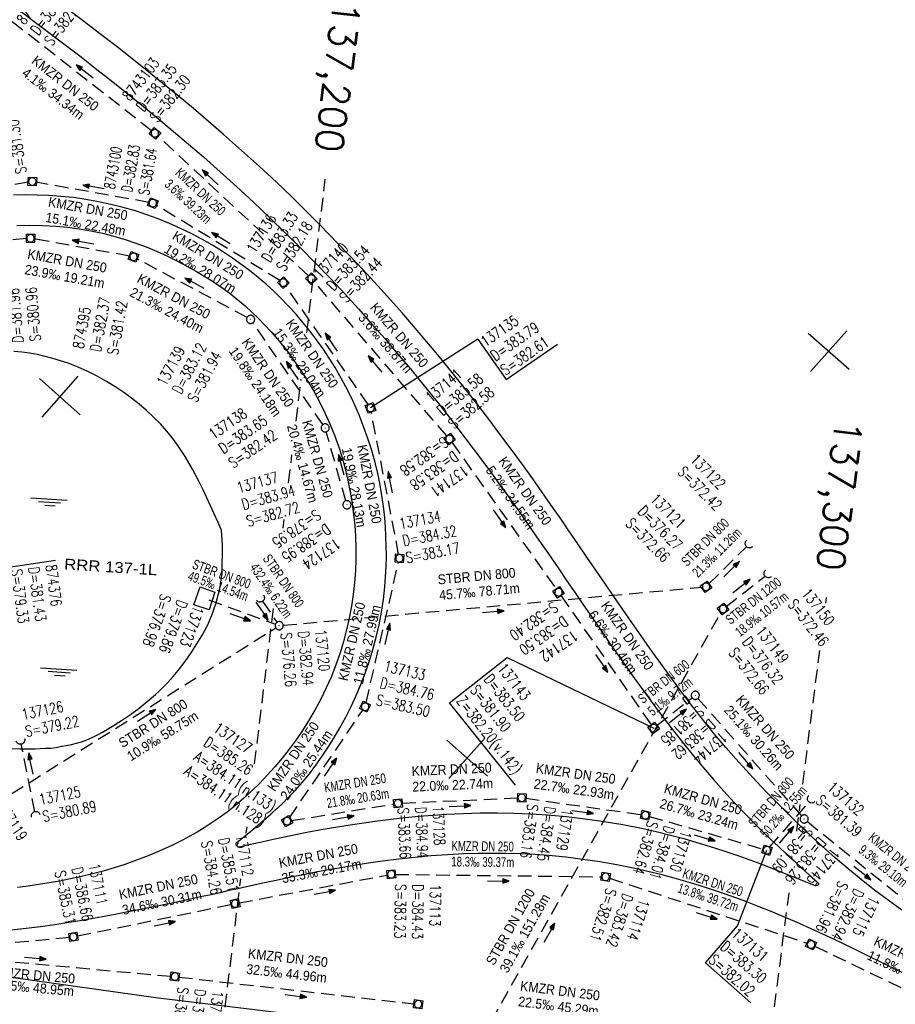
# Model space of a CAD drawing. Header units: millimetres. Extents: x -519 to 616, y -483 to 277.
# Tile 17 of 26: x 75 to 236, y -161 to 19. Entities that reach past the tile are written whole.
import ezdxf
from ezdxf.enums import TextEntityAlignment as Align

# ---------------------------------------------------------------- set-up
doc = ezdxf.new("R2010")
doc.units = ezdxf.units.MM
doc.header["$LTSCALE"] = 10
for name, pattern in [('LT00', [0]), ('LT17', [0.15, 0.1, -0.05]), ('STRICHLINIE2', [0.375, 0.25, -0.125])]:
    doc.linetypes.add(name, pattern=pattern)
for name, color, linetype in [('--EK_01-Halt-Pfeil', 4, 'LT00'), ('--EK_01-Halt-Text', 140, 'LT00'), ('--EK_01-Haltung', 7, 'STRICHLINIE2'), ('--EK_01-Schacht-Text', 5, 'LT00'), ('--EK_02-Halt-Pfeil', 4, 'LT00'), ('--EK_02-Haltung', 7, 'STRICHLINIE2'), ('--EK_02-Schacht-Text', 5, 'LT00'), ('--EK_03-Halt-Pfeil', 4, 'LT00'), ('--EK_03-Halt-Text', 140, 'LT00'), ('--EK_03-Haltung', 7, 'STRICHLINIE2'), ('--EK_03-Schacht-Text', 5, 'LT00'), ('--EK_07-Halt-Pfeil', 4, 'LT00'), ('--EK_07-Halt-Text', 140, 'LT00'), ('--EK_07-Haltung', 7, 'STRICHLINIE2'), ('--EK_07-Schacht-Text', 5, 'LT00'), ('--EK_08-Halt-Pfeil', 4, 'LT00'), ('--EK_08-Halt-Text', 140, 'LT00'), ('--EK_08-Haltung', 7, 'STRICHLINIE2'), ('--EK_08-Schacht-Text', 5, 'LT00'), ('--EK_13-Halt-Pfeil', 4, 'LT00'), ('--EK_13-Halt-Text', 140, 'LT00'), ('--EK_13-Haltung', 7, 'STRICHLINIE2'), ('--EK_13-Schacht-Text', 5, 'LT00'), ('--EK_A-TEXT-KILOMETER', 30, 'LT17'), ('--EK_FBR', 2, 'LT00'), ('--EK_RRB', 181, 'LT00'), ('--EK_RRB_SYMB', 181, 'LT00'), ('RRB_TEXT', 184, 'Continuous'), ('V_KA_MULD', 182, 'LT00'), ('V_KA_PRUF', 182, 'LT00'), ('V_L_MOENCH', 182, 'LT00'), ('V_P_SK', 182, 'LT00'), ('V_P_UK_DL', 182, 'LT00'), ('V_RASTER_75', 121, 'LT00')]:
    doc.layers.add(name, color=color, linetype=linetype)
doc.styles.add('Haltungsbeschriftung', font='arial.ttf', dxfattribs={"width": 0.75})
doc.styles.add('Kilometrierung', font='romans.shx')
doc.styles.add('schachtbeschriftung', font='romans.shx', dxfattribs={"width": 0.75, "height": 0.2})
doc.styles.add('UNIR-H', font='unir_h.shx', dxfattribs={"width": 0.8})

# ---------------------------------------------------------------- blocks, each defined once
blk = doc.blocks.new('WASSER2')
at = {"layer": '--EK_RRB_SYMB'}
for p, q in [((-0.335, 0), (0.335, 0)), ((-0.191, -0.054), (0.215, -0.054)), ((-0.071, -0.116), (0.123, -0.116))]:
    blk.add_line(p, q, dxfattribs=at)
blk = doc.blocks.new('SYMB0652')
at = {"color": 0, "linetype": 'ByBlock'}
blk.add_lwpolyline([(-0.15, -0.075), (0.15, -0.075), (0.15, 0.075), (-0.15, 0.075), (-0.15, -0.075)], dxfattribs=at)
blk = doc.blocks.new('SYMB0003')
at = {"color": 0, "linetype": 'ByBlock'}
for p, q in [((-0.015712, 0), (0.010166, 0.012015)), ((0, -0.021257), (-0.015712, 0)), ((0.010166, 0.012015), (0, -0.021257))]:
    blk.add_line(p, q, dxfattribs=at)
for points in [[(-0.031395, 0.499013), (-0.093691, 0.491144), (-0.154509, 0.475528), (-0.21289, 0.452414), (-0.267913, 0.422164), (-0.318712, 0.385257), (-0.364484, 0.342274), (-0.404509, 0.293893), (-0.438154, 0.240877), (-0.464888, 0.184062), (-0.484292, 0.124345), (-0.496058, 0.062667), (-0.5, 0)], [(-0.5, 0), (-0.496058, -0.062667), (-0.484292, -0.124345), (-0.464888, -0.184062), (-0.438154, -0.240877), (-0.404509, -0.293893), (-0.364485, -0.342274), (-0.318712, -0.385257), (-0.267914, -0.422164), (-0.21289, -0.452414), (-0.154509, -0.475529), (-0.093691, -0.491144), (-0.031395, -0.499014), (0.031395, -0.499014)], [(0.5, 0), (0.496057, 0.062667), (0.484292, 0.124345), (0.464888, 0.184062), (0.438153, 0.240877), (0.404509, 0.293893), (0.364484, 0.342274), (0.318712, 0.385257), (0.267913, 0.422164), (0.21289, 0.452414), (0.154509, 0.475528), (0.093691, 0.491144), (0.031395, 0.499013), (-0.031395, 0.499013)], [(0.031395, -0.499014), (0.093691, -0.491144), (0.154509, -0.475529), (0.21289, -0.452414), (0.267914, -0.422164), (0.318712, -0.385257), (0.364485, -0.342274), (0.404509, -0.293893), (0.438154, -0.240877), (0.464889, -0.184062), (0.484292, -0.124345), (0.496058, -0.062667), (0.5, 0)]]:
    blk.add_lwpolyline(points, dxfattribs=at)
blk = doc.blocks.new('SYMB1210')
at = {"color": 0, "linetype": 'ByBlock'}
blk.add_line((0.018815, -0.179014), (0.055623, -0.17119), dxfattribs=at)
for points in [[(-0.2, -0.2), (-0.2, 0.2), (0.2, 0.2), (0.2, -0.2), (-0.2, -0.2)], [(0.018815, 0.179014), (-0.018815, 0.179014), (-0.055623, 0.17119), (-0.09, 0.155885), (-0.120444, 0.133766), (-0.145623, 0.105801), (-0.164438, 0.073213), (-0.176067, 0.037424), (-0.18, 0)], [(-0.18, 0), (-0.176067, -0.037424), (-0.164438, -0.073213), (-0.145623, -0.105801), (-0.120444, -0.133766), (-0.09, -0.155885), (-0.055623, -0.17119), (-0.018815, -0.179014), (0.018815, -0.179014)], [(0.18, 0), (0.176067, 0.037424), (0.164438, 0.073213), (0.145623, 0.105801), (0.120444, 0.133766), (0.09, 0.155885), (0.055623, 0.17119), (0.018815, 0.179014)], [(0.055623, -0.17119), (0.09, -0.155885), (0.120444, -0.133766), (0.145623, -0.105801), (0.164438, -0.073213), (0.176067, -0.037424), (0.18, 0)]]:
    blk.add_lwpolyline(points, dxfattribs=at)
blk = doc.blocks.new('SYMB1107')
at = {"color": 0, "linetype": 'ByBlock'}
for points in [[(-0.2, 0), (-0.196157, 0.039018), (-0.184776, 0.076537), (-0.166294, 0.111114), (-0.141421, 0.141421), (-0.111114, 0.166294), (-0.076537, 0.184776), (-0.039018, 0.196157), (0, 0.2)], [(0, 0.2), (0.039018, 0.196157), (0.076537, 0.184776), (0.111114, 0.166294), (0.141421, 0.141421), (0.166294, 0.111114), (0.184776, 0.076537), (0.196157, 0.039018), (0.2, 0)]]:
    blk.add_lwpolyline(points, dxfattribs=at)
blk = doc.blocks.new('SYMB0070')
at = {"color": 0, "linetype": 'ByBlock'}
for p, q in [((-0.5, 0), (0.2, 0)), ((0.5, 0), (0.2, 0.1)), ((0.2, 0.1), (0.2, 0)), ((0.468, 0), (0.21, 0.086)), ((0.21, 0.086), (0.21, -0.086)), ((0.21, -0.086), (0.468, 0)), ((0.22, -0.072), (0.437, 0)), ((0.23, -0.058), (0.405, 0)), ((0.24, -0.045), (0.374, 0)), ((0.342, 0), (0.25, 0.031)), ((0.25, 0.031), (0.25, -0.031)), ((0.25, -0.031), (0.342, 0)), ((0.26, -0.017), (0.31, 0)), ((0.27, -0.003), (0.279, 0))]:
    blk.add_line(p, q, dxfattribs=at)
for points in [[(0.2, 0), (0.2, -0.1), (0.5, 0)], [(0.437, 0), (0.22, 0.072), (0.22, -0.072)], [(0.405, 0), (0.23, 0.058), (0.23, -0.058)], [(0.374, 0), (0.24, 0.045), (0.24, -0.045)], [(0.31, 0), (0.26, 0.017), (0.26, -0.017)], [(0.279, 0), (0.27, 0.003), (0.27, -0.003)]]:
    blk.add_lwpolyline(points, dxfattribs=at)

msp = doc.modelspace()

# ---------------------------------------------------------------- linework, layer by layer
at = {"layer": '--EK_01-Haltung'}
for p, q in [((115.23, -142.75), (142.42, -137.65)), ((143.91, -137.52), (181.78, -137.97)), ((183.24, -138.22), (219.54, -150.17)), ((85.53, -148.84), (113.76, -143.04)), ((55.43, -151.77), (84.05, -149.06)), ((55.43, -151.91), (102.68, -156.24)), ((220.93, -150.72), (255.38, -167.25)), ((104.18, -156.39), (147.36, -161.3))]:
    msp.add_line(p, q, dxfattribs=at)
at = {"layer": '--EK_02-Haltung'}
msp.add_line((77.74, -126.01), (75.22, -113.57), dxfattribs=at)
at = {"layer": '--EK_03-Haltung'}
for p, q in [((76.51, -10.37), (55.9, -13.64)), ((98.64, -14.07), (77.98, -10.39)), ((122.71, -28.43), (100.02, -14.59)), ((138.93, -51.22), (123.78, -29.43)), ((144.52, -78.73), (139.5, -52.57)), ((138.53, -106), (144.49, -80.19)), ((124.45, -127.14), (137.93, -107.35)), ((124.77, -127.64), (143.66, -124.59)), ((145.15, -124.44), (166.37, -123.48)), ((167.86, -123.55), (189.08, -126.55)), ((212.64, -132.52), (219.9, -124.19)), ((190.54, -126.86), (211.43, -132.88))]:
    msp.add_line(p, q, dxfattribs=at)
at = {"layer": '--EK_03-Schacht-Text', "flags": 128}
for points in [[(159.09, -39.21), (139.36, -51.83)], [(159.09, -39.21), (164.29, -46.62), (173.7, -40.15)], [(81.51, -79.84), (59.84, -83.13), (62.49, -102.4)], [(209.18, -161.13), (200.87, -153.75), (206.77, -147), (212.15, -133.09)]]:
    msp.add_lwpolyline(points, dxfattribs=at)
at = {"layer": '--EK_07-Haltung'}
for p, q in [((76.17, -20.73), (58.65, -22.26)), ((95.08, -23.94), (77.65, -20.8)), ((116.68, -35.22), (96.48, -24.43)), ((130.6, -54.89), (117.76, -36.19)), ((134.83, -68.9), (131.23, -56.23)), ((154.3, -58.15), (173.45, -85.09)), ((174.31, -86.31), (190.92, -110.04)), ((191.94, -110.19), (198.4, -105.1)), ((199.49, -105.19), (218.49, -126.78)), ((219.57, -127.81), (241.06, -145.14))]:
    msp.add_line(p, q, dxfattribs=at)
at = {"layer": '--EK_07-Schacht-Text', "flags": 128}
msp.add_lwpolyline([(165.96, -121.12), (153.88, -106.03), (164.47, -97.69), (191.35, -110.65)], dxfattribs=at)
at = {"layer": '--EK_08-Haltung'}
for p, q in [((99.16, -0.92), (73.3, 19.31)), ((127.95, -27.58), (100.3, -1.9)), ((153.37, -56.97), (128.99, -28.65))]:
    msp.add_line(p, q, dxfattribs=at)
at = {"layer": '--EK_13-Haltung'}
for p, q in [((201.51, -84.17), (208.43, -77.28)), ((204.68, -88.3), (211.82, -82.71)), ((123.34, -91.76), (200.23, -84.76)), ((109.64, -87.1), (121.89, -91.57)), ((119.49, -87.32), (122.17, -91.21)), ((130.37, -220.01), (203.72, -89.42)), ((73.48, -122.68), (121.96, -92.22))]:
    msp.add_line(p, q, dxfattribs=at)
at = {"layer": '--EK_A-TEXT-KILOMETER', "ltscale": 2.5}
for p, q in [((127.64, -38.06), (131.05, -9.82)), ((125.69, -54.24), (126.62, -46.54)), ((124.31, -65.65), (124.93, -60.48)), ((123.31, -73.91), (123.5, -72.32)), ((222.94, -87.72), (223.08, -86.66)), ((118.08, -117.23), (121.54, -88.56)), ((218.73, -120.96), (221.85, -96.37)), ((217.64, -129.57), (218.26, -124.66)), ((116.54, -129.92), (116.68, -128.78)), ((111.32, -173.11), (115.52, -138.36)), ((213.55, -161.86), (216.21, -140.88))]:
    msp.add_line(p, q, dxfattribs=at)
at = {"layer": '--EK_FBR', "color": 2}
for points in [[(74.38, 21.58), (77.35, 19.36), (80.31, 17.13), (83.26, 14.89), (86.2, 12.63), (89.12, 10.36), (92.04, 8.07), (94.85, 5.82), (97.65, 3.56), (100.43, 1.28), (103.2, -1.03), (105.94, -3.36), (108.66, -5.72), (111.76, -8.46), (114.82, -11.24), (117.85, -14.06), (120.85, -16.91), (123.68, -19.65), (126.48, -22.43), (129.24, -25.24), (131.98, -28.08), (134.67, -30.96), (137.13, -33.65), (139.56, -36.36), (141.96, -39.11), (144.33, -41.87), (146.67, -44.67), (148.98, -47.49), (152.13, -51.41), (155.23, -55.38), (158.27, -59.38), (161.27, -63.42), (163.1, -65.94), (164.91, -68.46), (166.71, -71), (168.5, -73.55), (170.27, -76.1), (172.04, -78.66), (173.8, -81.23), (175.36, -83.51), (176.93, -85.79), (178.49, -88.08), (180.05, -90.36), (181.62, -92.64), (183.19, -94.91), (184.77, -97.18), (186.37, -99.44), (187.85, -101.52), (189.34, -103.59), (190.84, -105.66), (192.37, -107.7), (193.91, -109.74), (195.47, -111.76), (197.05, -113.76), (198.66, -115.74)], [(236.92, -144.09), (234.4, -142.27), (231.92, -140.4), (229.47, -138.48), (227.07, -136.51), (224.7, -134.5), (222.88, -132.89), (221.09, -131.26), (219.32, -129.61), (217.57, -127.94), (215.84, -126.24), (214.13, -124.52), (212.16, -122.51), (210.22, -120.47), (208.31, -118.4), (206.43, -116.31), (204.58, -114.19), (202.77, -112.05), (201.18, -110.11), (199.63, -108.15), (198.1, -106.17), (196.59, -104.18), (195.1, -102.17), (193.62, -100.14), (192.16, -98.11), (190.72, -96.07), (189.04, -93.67), (187.37, -91.27), (185.7, -88.86), (184.05, -86.45), (182.4, -84.04), (180.75, -81.63), (179.1, -79.22), (177.45, -76.81), (175.8, -74.41), (174.15, -72.02), (172.48, -69.63), (170.81, -67.24), (169.13, -64.87), (167.43, -62.5), (165.72, -60.14), (163.31, -56.87), (160.87, -53.63), (158.39, -50.41), (155.88, -47.21), (153.33, -44.05), (151.42, -41.73), (148.31, -38.03), (145.15, -34.39), (141.93, -30.78), (138.67, -27.22), (136.94, -25.38), (135.21, -23.55), (133.46, -21.73), (131.7, -19.91), (130.04, -18.22), (128.37, -16.53), (126.69, -14.86), (125, -13.19), (123.3, -11.55), (121.15, -9.51), (118.98, -7.5), (116.79, -5.51), (114.58, -3.54), (112.36, -1.58), (109.6, 0.8), (106.82, 3.15), (104.02, 5.48), (101.21, 7.78), (98.37, 10.07), (95.52, 12.34), (92.58, 14.65), (89.61, 16.95), (86.64, 19.23), (83.66, 21.49)], [(122.26, -125.35), (123.23, -124.44), (124.2, -123.48), (125.56, -122.05), (126.87, -120.56), (128.13, -119.03), (129.33, -117.45), (130.48, -115.83), (131.58, -114.18), (132.63, -112.49), (133.75, -110.58), (134.81, -108.63), (135.8, -106.66), (136.73, -104.65), (137.59, -102.62), (138.39, -100.55), (139.11, -98.46), (139.8, -96.22), (140.4, -93.96), (140.92, -91.67), (141.36, -89.37), (141.71, -87.05), (141.98, -84.72), (142.13, -82.86), (142.22, -80.99), (142.26, -79.12), (142.25, -77.24), (142.19, -75.37), (142.1, -73.7), (141.97, -72.02), (141.79, -70.35), (141.57, -68.69), (141.2, -66.4), (140.74, -64.13), (140.19, -61.87), (139.57, -59.64), (138.87, -57.43), (138.09, -55.24), (137.2, -53), (136.23, -50.78), (135.18, -48.61), (134.05, -46.48), (132.85, -44.39), (131.77, -42.67), (130.63, -40.97), (129.45, -39.32), (128.21, -37.7), (126.93, -36.12), (125.61, -34.57), (124.31, -33.14), (122.97, -31.75), (121.59, -30.41), (120.17, -29.11), (119.11, -28.19), (118.02, -27.3), (116.91, -26.43), (115.79, -25.59), (114.01, -24.32), (112.18, -23.11), (110.32, -21.95), (108.4, -20.85), (106.44, -19.82), (104.45, -18.85), (102.43, -17.95), (100.37, -17.12), (98.29, -16.35), (96.18, -15.66), (93.94, -15.01), (91.68, -14.44), (89.4, -13.95), (87.1, -13.54), (84.79, -13.21), (82.47, -12.97), (80.3, -12.81), (78.12, -12.73), (75.94, -12.71), (73.77, -12.78)], [(74.43, -18.32), (76.81, -18.27), (79.19, -18.32), (81.57, -18.45), (83.73, -18.66), (85.87, -18.95), (88, -19.32), (90.12, -19.76), (92.22, -20.29), (94.3, -20.9), (96.25, -21.55), (98.17, -22.27), (100.08, -23.06), (101.95, -23.91), (103.8, -24.82), (105.62, -25.78), (107.42, -26.79), (108.64, -27.51), (109.85, -28.27), (111.05, -29.05), (112.22, -29.86), (113.62, -30.9), (114.98, -31.98), (116.31, -33.11), (117.55, -34.24), (118.76, -35.42), (119.94, -36.63), (121.08, -37.88), (122.55, -39.57), (123.96, -41.31), (125.3, -43.1), (126.58, -44.94), (127.8, -46.83), (128.93, -48.75), (130, -50.71), (130.99, -52.71), (131.9, -54.75), (132.74, -56.82), (133.47, -58.87), (134.12, -60.94), (134.7, -63.03), (135.2, -65.15), (135.63, -67.28), (135.99, -69.42), (136.25, -71.4), (136.45, -73.39), (136.59, -75.39), (136.66, -77.51), (136.66, -79.64), (136.58, -81.77), (136.43, -83.89), (136.19, -86.09), (135.86, -88.27), (135.46, -90.44), (134.97, -92.6), (134.41, -94.74), (133.76, -96.85), (133, -99.02), (132.16, -101.15), (131.23, -103.25), (130.23, -105.32), (129.15, -107.34), (127.99, -109.32), (126.87, -111.08), (125.68, -112.81), (124.44, -114.5), (123.14, -116.15), (121.79, -117.75), (120.39, -119.31), (119, -120.77), (117.57, -122.17), (116.09, -123.53), (114.57, -124.84), (113, -126.09), (111.38, -127.27), (110.11, -128.13), (108.82, -128.96), (107.5, -129.75), (106.16, -130.51), (104.81, -131.23), (102.75, -132.26), (100.66, -133.22), (98.55, -134.11), (96.4, -134.94), (94.24, -135.7), (92.27, -136.33), (90.29, -136.9), (88.29, -137.43), (86.28, -137.91), (84.27, -138.35), (82.24, -138.75), (80.32, -139.09), (78.4, -139.4), (76.47, -139.68), (74.54, -139.93)], [(236.98, -155.57), (235.03, -154.6), (233.08, -153.63), (230.95, -152.58), (228.83, -151.54), (226.7, -150.51), (224.56, -149.49), (222.42, -148.49), (220.27, -147.51), (218.1, -146.55), (215.67, -145.49), (213.22, -144.47), (210.75, -143.48), (208.27, -142.53), (205.78, -141.61), (203.27, -140.73), (200.7, -139.88), (198.12, -139.08), (195.52, -138.33), (192.91, -137.62), (190.28, -136.97), (187.64, -136.38), (184.56, -135.76), (181.46, -135.22), (178.35, -134.76), (175.22, -134.38), (172.09, -134.08), (169.5, -133.89), (166.9, -133.76), (164.31, -133.69), (161.71, -133.67), (159.11, -133.69), (156.51, -133.77), (153.51, -133.92), (150.51, -134.13), (147.52, -134.39), (144.54, -134.72), (141.56, -135.09), (138.58, -135.52), (136.26, -135.89), (133.95, -136.29), (131.64, -136.7), (129.33, -137.14), (127.03, -137.59), (124.73, -138.06), (122.01, -138.62), (119.3, -139.19), (116.59, -139.78), (114.97, -140.15), (113.34, -140.51), (111.72, -140.88), (110.1, -141.25), (108.47, -141.61), (106.02, -142.14), (103.56, -142.66), (101.11, -143.17), (98.65, -143.66), (96.18, -144.15), (94.16, -144.55), (92.13, -144.94), (90.09, -145.33), (88.06, -145.7), (86.02, -146.05), (83.98, -146.39), (81.37, -146.79), (78.75, -147.16), (76.13, -147.49), (73.5, -147.78)]]:
    msp.add_lwpolyline(points, dxfattribs=at)
at = {"layer": '--EK_FBR'}
for points in [[(198.66, -115.74), (200.48, -117.93), (202.33, -120.08), (204.22, -122.21), (206.14, -124.3), (208.1, -126.36), (210.09, -128.39), (211.47, -129.75), (212.87, -131.09), (214.28, -132.42), (215.69, -133.74), (217.12, -135.05), (218.56, -136.36), (219.99, -137.66), (221.43, -138.96)], [(221.43, -138.96), (221.51, -139.01), (221.56, -139.08), (221.6, -139.17), (221.61, -139.26), (221.59, -139.35), (221.56, -139.43), (221.5, -139.5), (221.36, -139.57), (221.22, -139.61), (221.06, -139.61), (219.07, -138.8), (217.08, -138.01), (215.09, -137.21), (213.09, -136.43), (211.09, -135.67), (209.08, -134.92), (207.06, -134.19), (205.04, -133.49), (202.42, -132.63), (199.78, -131.82), (197.13, -131.05), (194.46, -130.35), (191.78, -129.69), (189.09, -129.1), (185.67, -128.43), (182.23, -127.85), (178.78, -127.36), (175.32, -126.97), (171.85, -126.67), (168.76, -126.47), (165.68, -126.35), (162.59, -126.29), (159.5, -126.3), (156.41, -126.37), (153.33, -126.52), (150.78, -126.68), (148.24, -126.89), (145.7, -127.14), (143.17, -127.42), (140.64, -127.74), (138.11, -128.09), (135.59, -128.47), (132.94, -128.9), (130.3, -129.36), (127.67, -129.85), (125.59, -130.27), (123.53, -130.7), (121.46, -131.14), (119.4, -131.6), (117.33, -132.06), (115.27, -132.53), (114.99, -132.43), (114.76, -132.24), (114.7, -132.15), (114.66, -132.03), (114.66, -131.91), (114.69, -131.8), (114.75, -131.69), (114.84, -131.61), (116.1, -130.6), (117.35, -129.58), (118.59, -128.56), (119.82, -127.52), (121.04, -126.46), (122.23, -125.38), (122.26, -125.35)], [(347.61, -191.12), (337.39, -189.87), (326.68, -188.53), (321.39, -187.8), (313.34, -186.77), (297.78, -184.87), (278.05, -182.4), (252.97, -179.28), (233.75, -176.78), (232.82, -176.66), (229.04, -176.2), (202.84, -172.86), (178.93, -169.86), (164.15, -168.04), (148.71, -166.1), (124.59, -163.17), (99.95, -160.19), (73.77, -156.52), (56.93, -154.05), (46.17, -152.5), (40.96, -151.86), (22.72, -149.86)]]:
    msp.add_lwpolyline(points, dxfattribs=at)
at = {"layer": '--EK_RRB'}
msp.add_lwpolyline([(73.2, -114.39), (74.97, -114.46), (75.91, -114.46), (76.85, -114.45), (77.79, -114.43), (78.72, -114.39), (79.66, -114.35), (80.66, -114.31), (81.65, -114.19), (82.62, -113.99), (82.78, -113.95), (83.49, -113.83), (84.43, -113.64), (85.35, -113.42), (86.27, -113.15), (87.26, -112.79), (88.24, -112.37), (89.2, -111.91), (90.14, -111.41), (91.07, -110.87), (91.98, -110.32), (93.64, -109.25), (95.26, -108.14), (96.84, -106.97), (98.37, -105.75), (99.86, -104.48), (100.52, -103.88), (101.17, -103.27), (102.16, -102.25), (103.11, -101.19), (104.02, -100.09), (104.89, -98.96), (105.73, -97.81), (106.55, -96.63), (107.18, -95.66), (107.79, -94.69), (108.38, -93.7), (108.93, -92.7), (109.45, -91.67), (109.92, -90.64), (110.35, -89.58), (110.66, -88.7), (110.94, -87.8), (111.2, -86.91), (111.44, -86), (111.68, -85.09), (112.14, -82.24), (112.19, -77.04), (111.97, -74.26), (111.31, -72.78), (110.65, -71.3), (109.98, -69.82), (109.3, -68.34), (108.6, -66.88), (107.88, -65.42), (107.27, -64.24), (106.64, -63.06), (105.98, -61.9), (105.3, -60.76), (104.59, -59.64), (103.84, -58.54), (103.05, -57.47), (101.94, -56.09), (100.76, -54.77), (99.52, -53.51), (98.22, -52.29), (96.87, -51.14), (95.47, -50.04), (94.03, -48.99), (92.56, -48.01), (90.89, -46.98), (89.18, -46.03), (87.43, -45.15), (85.65, -44.35), (83.82, -43.63), (82.44, -43.16), (81.04, -42.73), (79.62, -42.36), (78.19, -42.05), (76.75, -41.8), (75.31, -41.61), (73.86, -41.5)], dxfattribs=at)
at = {"layer": 'V_L_MOENCH'}
msp.add_lwpolyline([(110.79, -85.66), (109.7, -88.94), (106.93, -88), (108.05, -84.72), (110.79, -85.66)], dxfattribs=at)
at = {"layer": 'V_RASTER_75'}
for p, q in [((220.16, -45.14), (226.8, -37.66)), ((219.74, -38.08), (227.22, -44.72)), ((86.04, -53.09), (78.57, -46.45)), ((85.63, -46.03), (78.99, -53.51)), ((160.82, -119.49), (153.34, -112.85)), ((153.76, -119.91), (160.4, -112.43))]:
    msp.add_line(p, q, dxfattribs=at)

# ---------------------------------------------------------------- block references
at = {"layer": '--EK_01-Halt-Pfeil', "zscale": 4}
for p, xscale, yscale, rotation in [((162.83, -138.75), 4.000000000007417, 4.000000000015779, 359.3118493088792), ((130.98, -140.81), 4.000000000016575, 4.000000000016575, 10.62342930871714), ((201.08, -145.14), 4.000000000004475, 4.000000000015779, 341.7809893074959), ((101.56, -146.57), 3.999999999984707, 4.000000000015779, 11.62062930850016), ((77.81, -152.91), 3.999999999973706, 4.000000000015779, 354.7723293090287), ((125.65, -159.84), 3.999999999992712, 4.000000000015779, 353.5120593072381)]:
    msp.add_blockref('SYMB0070', p, dxfattribs=dict(at, xscale=xscale, yscale=yscale, rotation=rotation))
at = {"layer": '--EK_02-Halt-Pfeil', "xscale": 4.000000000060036, "yscale": 4.000000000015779, "zscale": 4, "rotation": 101.4479993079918}
msp.add_blockref('SYMB0070', (76.98, -117.17), dxfattribs=at)
at = {"layer": '--EK_03-Halt-Pfeil', "zscale": 4}
for p, xscale, yscale, rotation in [((88.49, -11.24), 3.999999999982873, 4.000000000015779, 169.8993493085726), ((111.89, -20.66), 4.000000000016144, 4.000000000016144, 148.6134893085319), ((132.17, -39.76), 4.000000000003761, 4.000000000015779, 124.8278493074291), ((142.99, -65.46), 3.999999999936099, 4.000000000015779, 100.8628593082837), ((142.48, -93.32), 4.00000000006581, 4.000000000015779, 76.97941930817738), ((132.02, -117.81), 4.000000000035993, 4.000000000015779, 55.73298930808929), ((155.8, -124.96), 3.999999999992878, 4.000000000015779, 2.583329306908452), ((134.37, -127.1), 3.999999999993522, 4.000000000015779, 9.164689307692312), ((178.33, -126.04), 3.999999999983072, 4.000000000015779, 351.9531193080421), ((200.71, -130.83), 3.99999999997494, 4.000000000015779, 343.93131930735), ((215.76, -130.25), 4.000000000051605, 4.000000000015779, 48.97222930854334)]:
    msp.add_blockref('SYMB0070', p, dxfattribs=dict(at, xscale=xscale, yscale=yscale, rotation=rotation))
at = {"layer": '--EK_07-Halt-Pfeil', "zscale": 4}
for p, xscale, yscale, rotation in [((86.55, -21.39), 4.000000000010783, 4.000000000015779, 169.7729693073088), ((107.05, -28.94), 4.000000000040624, 4.000000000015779, 151.890299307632), ((125.01, -44.97), 4.000000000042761, 4.000000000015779, 124.4751793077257), ((133.99, -62.29), 4.000000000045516, 4.000000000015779, 105.8322093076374), ((163.06, -72.2), 4.000000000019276, 4.000000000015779, 305.4083993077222), ((181.8, -98.75), 4.000000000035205, 4.000000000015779, 305.0035693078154), ((195.79, -108.43), 3.999999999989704, 4.000000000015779, 38.25286930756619), ((208.24, -116.65), 4, 4, 311.3599493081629), ((229.69, -137.25), 4.000000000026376, 4.000000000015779, 321.1364093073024)]:
    msp.add_blockref('SYMB0070', p, dxfattribs=dict(at, xscale=xscale, yscale=yscale, rotation=rotation))
at = {"layer": '--EK_08-Halt-Pfeil', "yscale": 4.000000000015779, "zscale": 4}
for p, xscale, rotation in [((86.85, 9.98), 3.999999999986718, 141.9581193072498), ((109.93, -9.48), 4.000000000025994, 137.1098393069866), ((140.21, -43.77), 4.000000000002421, 130.7332793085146)]:
    msp.add_blockref('SYMB0070', p, dxfattribs=dict(at, xscale=xscale, rotation=rotation))
at = {"layer": '--EK_13-Halt-Pfeil', "zscale": 4}
for p, xscale, yscale, rotation in [((205.68, -81.43), 4, 4, 44.88597930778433), ((207.47, -84.55), 3.999999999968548, 4.000000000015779, 38.10156930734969), ((119.45, -89.15), 4.000000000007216, 4.000000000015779, 304.5441493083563), ((115.42, -90.27), 4.000000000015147, 4.000000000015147, 339.9432193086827), ((161.88, -89.26), 3.999999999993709, 4.000000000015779, 5.199309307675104), ((98.25, -108.3), 4.000000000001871, 4.000000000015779, 32.13436930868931), ((172.23, -148.2), 4.000000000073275, 4.000000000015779, 60.67874930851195)]:
    msp.add_blockref('SYMB0070', p, dxfattribs=dict(at, xscale=xscale, yscale=yscale, rotation=rotation))
at = {"layer": '--EK_RRB_SYMB', "xscale": 10.00000000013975, "yscale": 10.00000000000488, "zscale": 10, "rotation": 356.302099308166}
for p in [(80.32, -68.58), (82.11, -99.8)]:
    msp.add_blockref('WASSER2', p, dxfattribs=at)
at = {"layer": 'V_KA_MULD'}
for p, xscale, yscale, zscale, rotation in [((99.75, -1.39), 3.800000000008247, 3.799999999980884, 3.8, 320.1234069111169), ((77.25, -10.25), 3.800000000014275, 3.799999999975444, 3.8, 356.8272758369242), ((99.38, -14.2), 3.80000000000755, 3.799999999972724, 3.8, 338.1207615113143), ((76.92, -20.67), 3.800000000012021, 3.799999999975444, 3.8, 359.4728231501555), ((95.82, -24.08), 3.800000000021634, 3.799999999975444, 3.8, 338.4829949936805), ((128.5, -28.09), 3.800000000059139, 3.799999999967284, 3.8, 313.8985989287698), ((123.35, -28.82), 3.799999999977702, 3.799999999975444, 3.8, 313.7649412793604), ((139.36, -51.83), 3.800000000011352, 3.799999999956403, 3.8, 290.1224754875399), ((153.86, -57.54), 3.800000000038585, 3.799999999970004, 3.8, 306.7634057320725), ((144.66, -79.46), 3.800000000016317, 3.799999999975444, 3.8, 356.3090993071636), ((173.88, -85.7), 3.799999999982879, 3.799999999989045, 3.8, 304.4998439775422), ((200.98, -84.69), 3.800000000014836, 3.799999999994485, 3.8, 306.1542227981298), ((204.09, -88.77), 3.799999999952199, 3.799999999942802, 3.8, 125.8687174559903), ((138.36, -106.73), 3.799999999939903, 3.799999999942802, 3.8, 243.245973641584), ((191.35, -110.65), 3.800000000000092, 3.799999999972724, 3.800000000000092, 217.2272494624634), ((167.12, -123.45), 3.800000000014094, 3.799999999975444, 3.8, 357.668957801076), ((144.4, -124.47), 3.800000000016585, 3.799999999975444, 3.8, 4.421142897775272), ((189.82, -126.66), 3.800000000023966, 3.799999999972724, 3.8, 347.1570997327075), ((124.03, -127.76), 3.800000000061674, 3.799999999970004, 3.8, 30.65102149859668), ((212.15, -133.09), 3.799999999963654, 3.799999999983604, 3.8, 161.6142181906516), ((143.16, -137.51), 3.800000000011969, 3.799999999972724, 3.8, 6.067458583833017), ((182.53, -137.98), 3.800000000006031, 3.799999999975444, 3.8, 350.1153798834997), ((114.49, -142.89), 3.800000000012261, 3.799999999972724, 3.8, 13.00773694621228), ((84.8, -148.99), 3.800000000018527, 3.799999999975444, 3.8, 8.638949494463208), ((220.25, -150.4), 3.799999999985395, 3.799999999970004, 3.8, 334.8406345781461), ((103.43, -156.3), 3.800000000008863, 3.799999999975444, 3.8, 352.849274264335), ((148.1, -161.38), 3.80000000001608, 3.799999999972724, 3.8, 352.7422680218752)]:
    msp.add_blockref('SYMB1210', p, dxfattribs=dict(at, xscale=xscale, yscale=yscale, zscale=zscale, rotation=rotation))
at = {"layer": 'V_KA_PRUF', "xscale": 1.500000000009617, "yscale": 1.500000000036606, "zscale": 1.5, "rotation": 4.066199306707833}
for p in [(117.34, -35.57), (131.03, -55.51), (135.03, -69.62), (122.59, -91.83), (198.99, -104.63), (218.99, -127.34)]:
    msp.add_blockref('SYMB0003', p, dxfattribs=at)
at = {"layer": 'V_P_SK', "zscale": 4.5}
for p, xscale, yscale, rotation in [((197.32, -105.52), 4.500000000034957, 4.500000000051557, 307.7397829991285), ((218.68, -129.35), 4.500000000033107, 4.500000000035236, 316.9593611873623)]:
    msp.add_blockref('SYMB0652', p, dxfattribs=dict(at, xscale=xscale, yscale=yscale, rotation=rotation))
at = {"layer": 'V_P_UK_DL', "zscale": 4}
for p, xscale, yscale, rotation in [((208.96, -76.75), 4.000000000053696, 4.000000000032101, 131.5976664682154), ((212.41, -82.24), 3.99999999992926, 4.000000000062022, 130.5774049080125), ((119.07, -86.7), 4.000000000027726, 3.999999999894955, 214.9249383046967), ((75.07, -112.83), 3.999999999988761, 3.999999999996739, 197.4794495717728), ((220.39, -123.62), 4.000000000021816, 4.000000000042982, 135.0992209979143), ((77.89, -126.75), 3.999999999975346, 4.000000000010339, 17.27932791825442)]:
    msp.add_blockref('SYMB1107', p, dxfattribs=dict(at, xscale=xscale, yscale=yscale, rotation=rotation))

# ---------------------------------------------------------------- texts
at = {"layer": '--EK_01-Halt-Text', "style": 'Haltungsbeschriftung'}
for s, rotation, width, p in [('KMZR DN 250', 359.3118, 0.7, (154.22, -133.18)), ('KMZR DN 250', 10.6234, 0.9, (122.71, -136.33)), ('35.3‰ 29.17m', 10.6234, 0.9, (123.24, -139.16)), ('18.3‰ 39.37m', 359.3118, 0.7, (154.19, -136.06)), ('KMZR DN 250', 341.781, 0.7, (196.5, -138.06)), ('KMZR DN 250', 11.6206, 0.9, (93.37, -142.16)), ('13.8‰ 39.72m', 341.781, 0.7, (195.6, -140.79)), ('34.6‰ 30.31m', 11.6206, 0.9, (93.95, -144.98)), ('KMZR DN 250', 334.3716, 0.9, (231.61, -150.44)), ('KMZR DN 250', 353.5121, 0.9, (116.78, -152.91)), ('11.8‰ 39.71m', 334.3716, 0.9, (230.37, -153.03)), ('KMZR DN 250', 354.7723, 0.9, (70.35, -156.25)), ('32.5‰ 44.96m', 353.5121, 0.9, (116.46, -155.77)), ('32.5‰ 48.95m', 354.7723, 0.9, (70.04, -158.55)), ('KMZR DN 250', 352.8283, 0.9, (166.75, -158.86)), ('22.5‰ 45.29m', 352.8283, 0.9, (166.39, -161.72))]:
    msp.add_text(s, height=1.8, rotation=rotation, dxfattribs=dict(at, width=width)).set_placement(p)
at = {"layer": '--EK_01-Schacht-Text', "style": 'schachtbeschriftung', "width": 0.75}
for s, rotation, p in [('S=384.26', 280.6234, (108.24, -131.55)), ('D=385.51', 280.6234, (111.39, -130.96)), ('137112', 280.6234, (114.53, -130.37)), ('137111', 281.6206, (87.59, -135.76)), ('S=385.31', 281.6206, (81.32, -137.05)), ('D=386.66', 281.6206, (84.46, -136.41)), ('S=381.96', 244.3716, (225.36, -138.57)), ('S=383.23', 269.3119, (143.89, -139.27)), ('D=384.43', 269.3119, (147.09, -139.31)), ('137113', 269.3119, (150.29, -139.35)), ('S=382.51', 251.781, (182.69, -139.88)), ('D=383.42', 251.781, (185.73, -140.88)), ('D=382.94', 244.3716, (228.24, -139.96)), ('137114', 251.781, (188.77, -141.88)), ('137115', 244.3716, (231.13, -141.34)), ('S=384.72', 263.5121, (103.98, -158.13)), ('D=385.92', 263.5121, (107.16, -158.49)), ('137104', 263.5121, (110.34, -158.85))]:
    msp.add_text(s, height=2, rotation=rotation, dxfattribs=at).set_placement(p)
at = {"layer": '--EK_02-Schacht-Text', "style": 'schachtbeschriftung', "width": 0.75}
for s, p in [('137126', (75.54, -109.14)), ('S=379.22', (76.17, -112.28)), ('137125', (78.72, -124.77)), ('S=380.89', (79.35, -127.91))]:
    msp.add_text(s, height=2, rotation=11.448, dxfattribs=at).set_placement(p)
at = {"layer": '--EK_03-Halt-Text', "style": 'Haltungsbeschriftung'}
for s, rotation, width, p in [('KMZR DN 250', 349.8993, 0.9, (80.07, -14.82)), ('15.1‰ 22.48m', 349.8993, 0.9, (79.56, -17.65)), ('KMZR DN 250', 328.6135, 0.9, (102.78, -20.72)), ('19.2‰ 28.07m', 328.6135, 0.9, (101.28, -23.18)), ('KMZR DN 250', 304.8278, 0.9, (123.68, -36.33)), ('15.3‰ 28.04m', 304.8278, 0.9, (121.31, -37.97)), ('19.9‰ 28.13m', 280.8629, 0.9, (134.07, -59.31)), ('KMZR DN 250', 280.8629, 0.9, (136.9, -58.77)), ('KMZR DN 250', 76.9794, 0.9, (135.13, -102.11)), ('11.8‰ 27.99m', 76.9794, 0.9, (137.93, -102.75)), ('KMZR DN 250', 55.733, 0.9, (121.76, -122.43)), ('24.0‰ 25.44m', 55.733, 0.9, (124.14, -124.05)), ('KMZR DN 250', 2.5833, 0.9, (146.94, -119.46)), ('KMZR DN 250', 351.9531, 0.9, (169.64, -118.88)), ('KMZR DN 250', 9.1647, 0.7, (131.01, -122.5)), ('22.0‰ 22.74m', 2.5833, 0.9, (147.07, -122.33)), ('22.7‰ 22.93m', 351.9531, 0.9, (169.24, -121.73)), ('KMZR DN 250', 343.9313, 0.9, (193.11, -122.53)), ('STBR DN 300', 48.9722, 0.7, (209.9, -129.06)), ('21.8‰ 20.63m', 9.1647, 0.7, (131.47, -125.34)), ('50.2‰ 12.55m', 48.9722, 0.7, (212.07, -130.95)), ('26.7‰ 23.24m', 343.9313, 0.9, (192.31, -125.29))]:
    msp.add_text(s, height=1.8, rotation=rotation, dxfattribs=dict(at, width=width)).set_placement(p)
at = {"layer": '--EK_03-Schacht-Text', "style": 'schachtbeschriftung'}
for s, rotation, width, p in [('S=381.30', 99.0206, 0.75, (76.23, -8.64)), ('8743100', 79.8993, 0.65, (92.37, -11.74)), ('D=382.83', 79.8993, 0.65, (95.52, -12.3)), ('S=381.64', 79.8993, 0.65, (98.67, -12.86)), ('137136', 58.6135, 0.75, (118.15, -23.6)), ('D=383.33', 58.6135, 0.75, (120.89, -25.27)), ('S=382.18', 58.6135, 0.75, (123.62, -26.93)), ('137135', 34.8278, 0.75, (160.45, -40.69)), ('D=383.79', 34.8278, 0.75, (162.28, -43.32)), ('S=382.61', 34.8278, 0.75, (164.11, -45.94)), ('137134', 10.8629, 0.75, (144.84, -74.1)), ('D=384.32', 10.8629, 0.75, (145.44, -77.24)), ('S=383.17', 10.8629, 0.75, (146.04, -80.38)), ('D=381.43', 277.5816, 0.75, (76.52, -81.16)), ('874376', 277.5816, 0.75, (79.69, -80.74)), ('S=379.33', 277.5816, 0.75, (73.34, -81.58)), ('137133', 346.9794, 0.75, (141.67, -100.16)), ('D=384.76', 346.9794, 0.75, (140.95, -103.27)), ('S=383.50', 346.9794, 0.75, (140.23, -106.39)), ('137127', 325.733, 0.75, (110.32, -111.1)), ('D=385.26', 325.733, 0.75, (108.52, -113.74)), ('A=384.11(n.133)', 325.733, 0.75, (106.72, -116.39)), ('A=384.11(n.128)', 325.733, 0.75, (104.92, -119.03)), ('137132', 318.9698, 0.75, (223.05, -121.82)), ('S=381.39', 318.9698, 0.75, (220.95, -124.23)), ('S=383.16', 261.9531, 0.75, (168.2, -124.49)), ('S=383.66', 272.5833, 0.7, (144.36, -125.31)), ('D=384.94', 272.5833, 0.7, (147.56, -125.16)), ('137128', 272.5833, 0.7, (150.75, -125.02)), ('D=384.45', 261.9531, 0.75, (171.37, -124.94)), ('137129', 261.9531, 0.75, (174.54, -125.39)), ('S=382.64', 253.9313, 0.75, (190.27, -127.53)), ('D=384.01', 253.9313, 0.75, (193.34, -128.42)), ('137130', 253.9313, 0.75, (196.42, -129.31)), ('137131', 318.9722, 0.75, (205.5, -148.68)), ('D=383.30', 318.9722, 0.75, (203.4, -151.09)), ('S=382.02', 318.9722, 0.75, (201.3, -153.51))]:
    msp.add_text(s, height=2, rotation=rotation, dxfattribs=dict(at, width=width)).set_placement(p)
at = {"layer": '--EK_07-Halt-Text', "style": 'Haltungsbeschriftung'}
for s, rotation, width, p in [('KMZR DN 250', 349.773, 0.9, (76.25, -24.41)), ('23.9‰ 19.21m', 349.773, 0.9, (75.73, -27.24)), ('KMZR DN 250', 331.8903, 0.9, (96.32, -28.65)), ('21.3‰ 24.40m', 331.8903, 0.9, (94.97, -31.19)), ('KMZR DN 250', 304.4752, 0.9, (115.62, -39.78)), ('19.8‰ 24.18m', 304.4752, 0.9, (113.24, -41.41)), ('KMZR DN 250', 285.8322, 0.9, (126.75, -54.37)), ('20.4‰ 14.67m', 285.8322, 0.9, (123.98, -55.15)), ('KMZR DN 250', 305.4084, 0.9, (162.75, -61.62)), ('5.2‰ 34.55m', 305.4084, 0.9, (160.4, -63.29)), ('KMZR DN 250', 305.0036, 0.9, (181.57, -88.17)), ('6.6‰ 30.46m', 305.0036, 0.9, (179.21, -89.82)), ('STBR DN 600', 38.2529, 0.7, (189.38, -106.27)), ('5.1‰ 9.72m', 38.2529, 0.7, (191.16, -108.53)), ('KMZR DN 250', 311.3599, 0.9, (206.31, -105.56)), ('25.1‰ 30.26m', 311.3599, 0.9, (204.15, -107.46)), ('KMZR DN 250', 321.1364, 0.7, (230.61, -131.11)), ('9.3‰ 29.10m', 321.1364, 0.7, (228.8, -133.35))]:
    msp.add_text(s, height=1.8, rotation=rotation, dxfattribs=dict(at, width=width)).set_placement(p)
at = {"layer": '--EK_07-Schacht-Text', "style": 'schachtbeschriftung'}
for s, rotation, width, p in [('D=381.96', 94.9895, 0.75, (75.65, -39.8)), ('S=380.96', 94.9895, 0.75, (78.84, -39.52)), ('874395', 79.773, 0.75, (86.65, -41.08)), ('D=382.37', 79.773, 0.75, (89.8, -41.65)), ('S=381.42', 79.773, 0.75, (92.95, -42.22)), ('137139', 61.8903, 0.75, (101.75, -47.99)), ('D=383.12', 61.8903, 0.75, (104.57, -49.5)), ('S=381.94', 61.8903, 0.75, (107.4, -51.01)), ('137138', 34.4752, 0.75, (110.52, -57.73)), ('D=383.65', 34.4752, 0.75, (112.33, -60.37)), ('S=382.42', 34.4752, 0.75, (114.14, -63.01)), ('S=382.58', 215.4084, 0.75, (152.73, -57.02)), ('D=383.58', 215.4084, 0.75, (154.58, -59.63)), ('137141', 215.4084, 0.75, (156.44, -62.24)), ('137137', 15.8322, 0.75, (115.14, -67.52)), ('D=383.94', 15.8322, 0.75, (116.02, -70.6)), ('S=382.72', 15.8322, 0.75, (116.89, -73.68)), ('S=382.40', 215.0036, 0.75, (172.88, -87.32)), ('D=383.50', 215.0036, 0.75, (174.71, -89.94)), ('137142', 215.0036, 0.75, (176.55, -92.56)), ('137143', 308.2529, 0.75, (162.56, -99.74)), ('D=383.50', 308.2529, 0.75, (160.05, -101.72)), ('S=381.90', 308.2529, 0.75, (157.53, -103.71)), ('Z=382.20(v.142)', 308.2529, 0.75, (155.02, -105.69)), ('S=381.85', 221.3599, 0.7, (199.48, -106.43)), ('D=383.62', 221.3599, 0.7, (201.59, -108.83)), ('137144', 221.3599, 0.7, (203.71, -111.23)), ('S=381.09', 231.1364, 0.75, (219.16, -128.49)), ('D=383.26', 231.1364, 0.75, (221.65, -130.5)), ('137145', 231.1364, 0.75, (224.14, -132.51))]:
    msp.add_text(s, height=2, rotation=rotation, dxfattribs=dict(at, width=width)).set_placement(p)
at = {"layer": '--EK_08-Halt-Text', "style": 'Haltungsbeschriftung'}
for s, rotation, width, p in [('KMZR DN 250', 321.9581, 0.9, (76.96, 11.62)), ('4.1‰ 34.34m', 321.9581, 0.9, (75.18, 9.36)), ('KMZR DN 250', 317.1098, 0.7, (103.34, -8.87)), ('3.6‰ 39.23m', 317.1098, 0.7, (101.38, -10.98)), ('KMZR DN 250', 310.7333, 0.9, (139.16, -33.47)), ('3.6‰ 38.87m', 310.7333, 0.9, (136.98, -35.34))]:
    msp.add_text(s, height=1.8, rotation=rotation, dxfattribs=dict(at, width=width)).set_placement(p)
at = {"layer": '--EK_08-Schacht-Text', "style": 'schachtbeschriftung', "width": 0.75}
for s, rotation, p in [('8743104', 52.7161, (75.79, 18.39)), ('D=383.13', 52.7161, (78.34, 16.46)), ('S=382.16', 52.7161, (80.88, 14.52)), ('8743103', 51.9581, (95.2, 4.4)), ('D=383.35', 51.9581, (97.72, 2.43)), ('S=382.30', 51.9581, (100.24, 0.45)), ('137140', 47.1098, (130.19, -28.31)), ('D=383.54', 47.1098, (132.54, -30.48)), ('S=382.44', 47.1098, (134.88, -32.66)), ('137141', 40.7333, (150.52, -50.98)), ('D=383.58', 40.7333, (152.61, -53.4)), ('S=382.58', 40.7333, (154.7, -55.83))]:
    msp.add_text(s, height=2, rotation=rotation, dxfattribs=at).set_placement(p)
at = {"layer": '--EK_13-Halt-Text', "style": 'Haltungsbeschriftung'}
for s, rotation, width, p in [('STBR DN 800', 44.886, 0.7, (197.48, -81.07)), ('21.3‰ 11.26m', 44.886, 0.7, (199.51, -83.11)), ('STBR DN 800', 304.5442, 0.7, (119.46, -79.5)), ('STBR DN 800', 339.9432, 0.7, (106.47, -81.27)), ('432.4‰ 6.22m', 304.5442, 0.7, (117.09, -81.14)), ('STBR DN 800', 5.1993, 0.9, (151.78, -84.27)), ('49.5‰ 14.54m', 339.9432, 0.7, (105.66, -83.41)), ('45.7‰ 78.71m', 5.1993, 0.9, (152.05, -87.14)), ('STBR DN 1200', 38.1016, 0.7, (205.44, -91.71)), ('18.9‰ 10.57m', 38.1016, 0.7, (207.21, -93.98)), ('STBR DN 800', 32.1344, 0.9, (93.82, -114.35)), ('10.9‰ 58.75m', 32.1344, 0.9, (95.35, -116.79)), ('STBR DN 1200', 60.6787, 0.9, (162.01, -154.39)), ('39.1‰ 151.28m', 60.6787, 0.9, (164.52, -155.8))]:
    msp.add_text(s, height=1.8, rotation=rotation, dxfattribs=dict(at, width=width)).set_placement(p)
at = {"layer": '--EK_13-Schacht-Text', "style": 'schachtbeschriftung', "width": 0.75}
for s, rotation, p in [('137122', 314.886, (197.89, -61.51)), ('S=372.42', 314.886, (195.62, -63.76)), ('137121', 314.886, (190.56, -68.75)), ('D=376.27', 314.886, (188.29, -71.01)), ('S=378.95', 214.5442, (129.33, -70.38)), ('S=372.66', 314.886, (186.03, -73.26)), ('D=388.95', 214.5442, (131.14, -73.01)), ('137124', 214.5442, (132.96, -75.65)), ('S=376.98', 249.9432, (100.92, -85.82)), ('137150', 308.1016, (218.4, -85.98)), ('D=379.86', 249.9432, (103.93, -86.92)), ('137123', 249.9432, (106.93, -88.02)), ('S=372.46', 308.1016, (215.88, -87.95)), ('137149', 308.1016, (210, -92.9)), ('S=376.26', 275.1993, (122.84, -93.19)), ('D=382.94', 275.1993, (126.03, -92.9)), ('137120', 275.1993, (129.21, -92.61)), ('D=376.32', 308.1016, (207.49, -94.87)), ('S=372.66', 308.1016, (204.97, -96.85)), ('137119', 302.1344, (70.67, -125.03))]:
    msp.add_text(s, height=2, rotation=rotation, dxfattribs=at).set_placement(p)
at = {"layer": '--EK_A-TEXT-KILOMETER', "style": 'Kilometrierung'}
for s, rotation, p in [('137,200', 263.1103, (131.65, -4.85)), ('137,300', 262.7772, (223.71, -81.7))]:
    msp.add_text(s, height=5, rotation=rotation, dxfattribs=at).set_placement(p, align=Align.MIDDLE_RIGHT)
at = {"layer": 'RRB_TEXT', "insert": (83.05, -81.52), "char_height": 2, "attachment_point": 7, "rotation": 356.3091, "style": 'UNIR-H'}
msp.add_mtext('{\\W1.15;RRR 137-1L}', dxfattribs=at)

doc.saveas('drawing.dxf')
